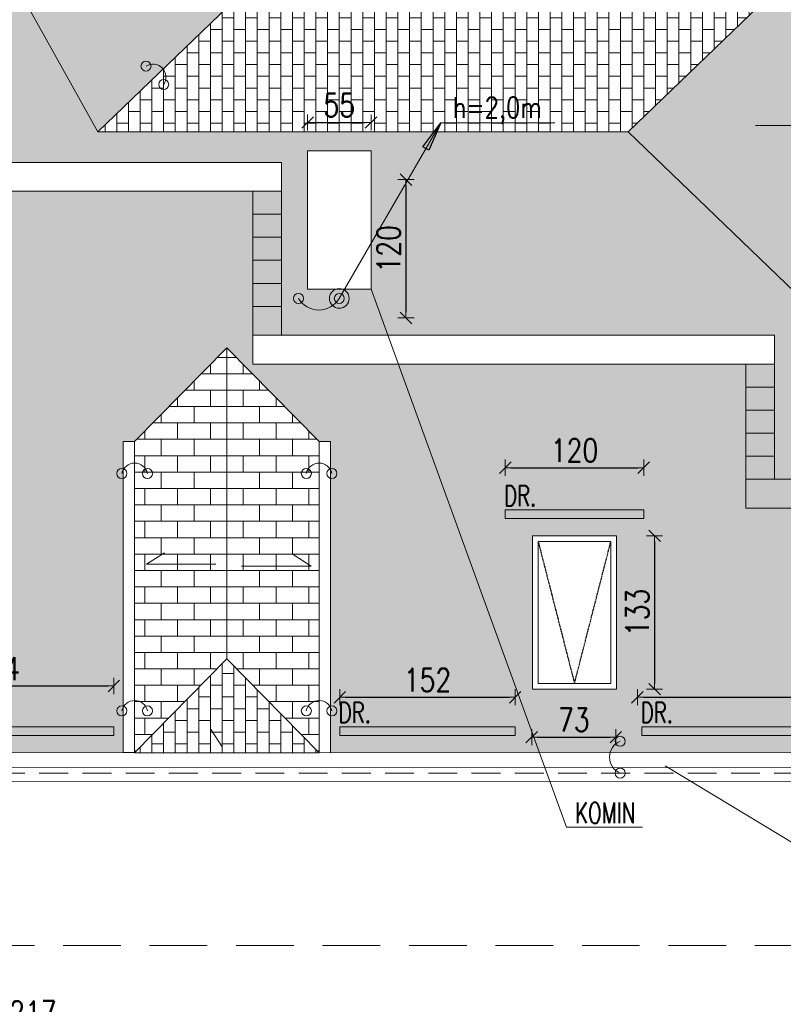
# Model space of a CAD drawing. Header units: millimetres. Extents: x 5973 to 39040, y 4443 to 37727.
# Tile 47 of 52: x 17970 to 18633, y 21059 to 21913. Entities that reach past the tile are written whole.
import ezdxf
from ezdxf.enums import TextEntityAlignment as Align

# ---------------------------------------------------------------- set-up
doc = ezdxf.new("R2010")
doc.units = ezdxf.units.MM
for name, pattern in [('DASHDOT', [1, 0.5, -0.25, 0, -0.25]), ('DASHED', [0.75, 0.5, -0.25]), ('HIDDEN', [0.375, 0.25, -0.125])]:
    doc.linetypes.add(name, pattern=pattern)
for name, color, linetype, lineweight in [('!MODUS_OPIS', 3, 'Continuous', 13), ('Cienka', 3, 'Continuous', 9), ('E_0', 4, 'Continuous', 15), ('Widok', 1, 'Continuous', 15), ('WYMIAROWANIE', 1, 'Continuous', 18)]:
    doc.layers.add(name, color=color, linetype=linetype, lineweight=lineweight)
for name, color, linetype in [('E_ODN', 1, 'Continuous'), ('INSTALACJA ODGROMOWA', 7, 'Continuous'), ('OSIE', 1, 'DASHDOT')]:
    doc.layers.add(name, color=color, linetype=linetype)
doc.styles.add('TXT', font='simplex.shx', dxfattribs={"width": 0.8})
doc.dimstyles.new('DIM100', dxfattribs={"dimscale": 5, "dimtxt": 4, "dimasz": 1, "dimexe": 0, "dimexo": 0, "dimgap": 1, "dimtad": 1, "dimdec": 4, "dimrnd": 0.5, "dimdsep": 46, "dimtxsty": 'TXT', "dimblk1": 'TICK1', "dimblk2": 'TICK1', "dimsah": 1, "dimcen": 0, "dimse1": 1, "dimse2": 1, "dimclrd": 1, "dimclre": 7, "dimclrt": 9, "dimadec": 0, "dimazin": 0, "dimtfac": 1, "dimtdec": 4, "dimtmove": 2, "dimatfit": 3, "dimldrblk": 'TICK1', "dimfxl": 1, "dimtolj": 1, "dimarcsym": 0})
pattern_1 = [(90, (0.04, 0), (-10.16, 6e-16), []), (180, (0.04, 0), (-10.16, -10.16), [10.16, -10.16])]

# ---------------------------------------------------------------- blocks, each defined once
blk = doc.blocks.new('TICK1')
at = {"color": 2}
blk.add_line((-1, -1), (1, 1), dxfattribs=at)
at = {"color": 0}
for p, q in [((0, 0), (-1, 0)), ((0, -1.4), (0, 1.4))]:
    blk.add_line(p, q, dxfattribs=at)
blk = doc.blocks.new('*D170')
at = {"layer": 'Defpoints', "color": 0, "transparency": 16777216}
for p in [(19223.58, 21252.43), (16986.81, 21107.63), (19341.82, 21107.63)]:
    blk.add_point(p, dxfattribs=at)
at = {"layer": 'WYMIAROWANIE', "color": 1, "lineweight": -2, "transparency": 16777216}
blk.add_line((19341.82, 21247.43), (19341.82, 21112.63), dxfattribs=at)
at = {"layer": 'WYMIAROWANIE', "color": 1, "lineweight": -2, "transparency": 16777216, "xscale": 5, "yscale": 5, "zscale": 5}
for p, rotation in [((19341.82, 21252.43), 90), ((19341.82, 21107.63), 270)]:
    blk.add_blockref('TICK1', p, dxfattribs=dict(at, rotation=rotation))
at = {"layer": 'WYMIAROWANIE', "color": 9, "transparency": 16777216, "insert": (19326.82, 21180.03), "char_height": 20, "attachment_point": 5, "rotation": 90, "style": 'TXT'}
blk.add_mtext('\\A1;145', dxfattribs=at)
blk = doc.blocks.new('*D171')
at = {"layer": 'Defpoints', "color": 0, "transparency": 16777216}
for p in [(16986.81, 21107.63), (16633.8, 20607.63), (19341.82, 20607.63)]:
    blk.add_point(p, dxfattribs=at)
at = {"layer": 'WYMIAROWANIE', "color": 1, "lineweight": -2, "transparency": 16777216}
blk.add_line((19341.82, 21102.63), (19341.82, 20612.63), dxfattribs=at)
at = {"layer": 'WYMIAROWANIE', "color": 1, "lineweight": -2, "transparency": 16777216, "xscale": 5, "yscale": 5, "zscale": 5}
for p, rotation in [((19341.82, 21107.63), 90), ((19341.82, 20607.63), 270)]:
    blk.add_blockref('TICK1', p, dxfattribs=dict(at, rotation=rotation))
at = {"layer": 'WYMIAROWANIE', "color": 9, "transparency": 16777216, "insert": (19326.82, 20857.63), "char_height": 20, "attachment_point": 5, "rotation": 90, "style": 'TXT'}
blk.add_mtext('\\A1;500', dxfattribs=at)
blk = doc.blocks.new('*D172')
at = {"layer": 'Defpoints', "color": 0, "transparency": 16777216}
for p in [(16650.02, 23125.66), (19382.26, 23125.66), (16650.02, 20607.63)]:
    blk.add_point(p, dxfattribs=at)
at = {"layer": 'WYMIAROWANIE', "color": 1, "lineweight": -2, "transparency": 16777216}
blk.add_line((19382.26, 20612.63), (19382.26, 23120.66), dxfattribs=at)
at = {"layer": 'WYMIAROWANIE', "color": 1, "lineweight": -2, "transparency": 16777216, "xscale": 5, "yscale": 5, "zscale": 5}
for p, rotation in [((19382.26, 23125.66), 90), ((19382.26, 20607.63), 270)]:
    blk.add_blockref('TICK1', p, dxfattribs=dict(at, rotation=rotation))
at = {"layer": 'WYMIAROWANIE', "color": 9, "transparency": 16777216, "insert": (19367.26, 21866.65), "char_height": 20, "attachment_point": 5, "rotation": 90, "style": 'TXT'}
blk.add_mtext('\\A1;2518', dxfattribs=at)
blk = doc.blocks.new('*D208')
at = {"layer": 'Defpoints', "color": 0, "transparency": 16777216}
for p in [(19082.93, 21252.43), (16866.15, 21088.66), (19083.51, 21040.1)]:
    blk.add_point(p, dxfattribs=at)
at = {"layer": 'WYMIAROWANIE', "color": 1, "lineweight": -2, "transparency": 16777216}
blk.add_line((16871.3, 21033.97), (19078.51, 21040.09), dxfattribs=at)
at = {"layer": 'WYMIAROWANIE', "color": 1, "lineweight": -2, "transparency": 16777216, "xscale": 5, "yscale": 5, "zscale": 5}
for p, rotation in [((16866.3, 21033.96), 180.1587716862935), ((19083.51, 21040.1), 0.1587716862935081)]:
    blk.add_blockref('TICK1', p, dxfattribs=dict(at, rotation=rotation))
at = {"layer": 'WYMIAROWANIE', "color": 9, "transparency": 16777216, "insert": (17974.86, 21052.03), "char_height": 20, "attachment_point": 5, "rotation": 0.15877, "style": 'TXT'}
blk.add_mtext('\\A1;2217', dxfattribs=at)
blk = doc.blocks.new('*D233')
at = {"layer": 'Defpoints', "color": 0, "transparency": 16777216}
for p in [(18414.28, 21317.06), (18487.28, 21317.06), (18487.28, 21291.01)]:
    blk.add_point(p, dxfattribs=at)
at = {"layer": 'WYMIAROWANIE', "color": 1, "lineweight": -2, "transparency": 16777216}
blk.add_line((18419.28, 21291.01), (18482.28, 21291.01), dxfattribs=at)
at = {"layer": 'WYMIAROWANIE', "color": 1, "lineweight": -2, "transparency": 16777216, "xscale": 5, "yscale": 5, "zscale": 5, "rotation": 180}
blk.add_blockref('TICK1', (18414.28, 21291.01), dxfattribs=at)
at = {"layer": 'WYMIAROWANIE', "color": 1, "lineweight": -2, "transparency": 16777216, "xscale": 5, "yscale": 5, "zscale": 5}
blk.add_blockref('TICK1', (18487.28, 21291.01), dxfattribs=at)
at = {"layer": 'WYMIAROWANIE', "color": 9, "transparency": 16777216, "insert": (18450.78, 21306.01), "char_height": 20, "attachment_point": 5, "style": 'TXT'}
blk.add_mtext('\\A1;73', dxfattribs=at)
blk = doc.blocks.new('*D234')
at = {"layer": 'Defpoints', "color": 0, "transparency": 16777216}
for p in [(18500.08, 21465.66), (18499.45, 21332.66), (18520.86, 21332.66)]:
    blk.add_point(p, dxfattribs=at)
at = {"layer": 'WYMIAROWANIE', "color": 1, "lineweight": -2, "transparency": 16777216}
blk.add_line((18520.86, 21460.66), (18520.86, 21337.66), dxfattribs=at)
at = {"layer": 'WYMIAROWANIE', "color": 1, "lineweight": -2, "transparency": 16777216, "xscale": 5, "yscale": 5, "zscale": 5}
for p, rotation in [((18520.86, 21465.66), 90), ((18520.86, 21332.66), 270)]:
    blk.add_blockref('TICK1', p, dxfattribs=dict(at, rotation=rotation))
at = {"layer": 'WYMIAROWANIE', "color": 9, "transparency": 16777216, "insert": (18505.86, 21399.16), "char_height": 20, "attachment_point": 5, "rotation": 90, "style": 'TXT'}
blk.add_mtext('\\A1;133', dxfattribs=at)
blk = doc.blocks.new('*D235')
at = {"layer": 'Defpoints', "color": 0, "transparency": 16777216}
for p in [(18219.91, 21844.83), (18274.91, 21844.83), (18274.91, 21824.27)]:
    blk.add_point(p, dxfattribs=at)
at = {"layer": 'WYMIAROWANIE', "color": 1, "lineweight": -2, "transparency": 16777216}
blk.add_line((18224.91, 21824.27), (18269.91, 21824.27), dxfattribs=at)
at = {"layer": 'WYMIAROWANIE', "color": 1, "lineweight": -2, "transparency": 16777216, "xscale": 5, "yscale": 5, "zscale": 5, "rotation": 180}
blk.add_blockref('TICK1', (18219.91, 21824.27), dxfattribs=at)
at = {"layer": 'WYMIAROWANIE', "color": 1, "lineweight": -2, "transparency": 16777216, "xscale": 5, "yscale": 5, "zscale": 5}
blk.add_blockref('TICK1', (18274.91, 21824.27), dxfattribs=at)
at = {"layer": 'WYMIAROWANIE', "color": 9, "transparency": 16777216, "insert": (18247.41, 21839.27), "char_height": 20, "attachment_point": 5, "style": 'TXT'}
blk.add_mtext('\\A1;55', dxfattribs=at)
blk = doc.blocks.new('*D237')
at = {"layer": 'Defpoints', "color": 0, "transparency": 16777216}
for p in [(18188.37, 21774.66), (18197.33, 21654.66), (18305.22, 21654.66)]:
    blk.add_point(p, dxfattribs=at)
at = {"layer": 'WYMIAROWANIE', "color": 1, "lineweight": -2, "transparency": 16777216}
blk.add_line((18305.22, 21769.66), (18305.22, 21659.66), dxfattribs=at)
at = {"layer": 'WYMIAROWANIE', "color": 1, "lineweight": -2, "transparency": 16777216, "xscale": 5, "yscale": 5, "zscale": 5}
for p, rotation in [((18305.22, 21774.66), 90), ((18305.22, 21654.66), 270)]:
    blk.add_blockref('TICK1', p, dxfattribs=dict(at, rotation=rotation))
at = {"layer": 'WYMIAROWANIE', "color": 9, "transparency": 16777216, "insert": (18290.22, 21714.66), "char_height": 20, "attachment_point": 5, "rotation": 90, "style": 'TXT'}
blk.add_mtext('\\A1;120', dxfattribs=at)
blk = doc.blocks.new('E_PUSZKA')
at = {"layer": 'E_0', "color": 3}
blk.add_circle((0, 0), 4.35, dxfattribs=at)
blk = doc.blocks.new('E_STRZ_GORA')
at = {"layer": 'E_ODN'}
for p, q in [((-20.6, -27.7), (0, 0)), ((0, 0), (-13.7, -31.7)), ((-13.7, -31.7), (-20.6, -27.7))]:
    blk.add_line(p, q, dxfattribs=at)
blk.add_solid([(-13.7, -31.7), (-20.6, -27.7), (0, 0), (-20.6, -27.7)], dxfattribs=at)
blk = doc.blocks.new('ODGROMÓWKA')
at = {"layer": '!MODUS_OPIS', "ltscale": 0.7}
for p, q in [((5651.85, 13260.21), (5563.92, 13107.9)), ((5750.97, 13260.21), (5651.85, 13260.21))]:
    blk.add_line(p, q, dxfattribs=at)
at = {"layer": 'E_0', "color": 2, "linetype": 'HIDDEN', "ltscale": 100}
blk.add_line((3803.69, 12696.27), (6393.44, 12696.04), dxfattribs=at)
at = {"layer": 'E_0', "color": 3, "linetype": 'DASHED', "ltscale": 100}
blk.add_lwpolyline([(2839.42, 12062.61), (2839.42, 13362.27), (2778.42, 13362.27), (2778.42, 14503.27), (3540.42, 14503.27), (3540.42, 14633.7), (5284.42, 14633.7), (5284.42, 14503.27), (6039.42, 14503.27), (6039.42, 13917.26), (6499.55, 13917.22), (6499.43, 12546.33), (4282.66, 12546.53), (4282.66, 12425.51), (3909.67, 12425.51), (3909.66, 12062.6)], dxfattribs=at)
at = {"layer": 'E_0', "color": 1}
blk.add_circle((5563.92, 13107.9), 8.54, dxfattribs=at)
at = {"layer": 'E_0'}
for centre, radius, start, end in [((5402.26, 13299.89), 11.33, 325.60735, 121.98898), ((5546.21, 13118.38), 20.58, 210.59141, 329.40859), ((5386.41, 12953.68), 11.33, 11.80919, 168.19081), ((5546.41, 12953.68), 11.33, 11.80919, 168.19081), ((5386.41, 12747.69), 11.33, 11.80919, 168.19081), ((5546.41, 12747.69), 11.33, 11.80919, 168.19081), ((5813.17, 12709.88), 14.91, 112.27164, 247.72836)]:
    blk.add_arc(centre, radius, start, end, dxfattribs=at)
at = {"layer": '!MODUS_OPIS', "ltscale": 0.7, "xscale": 0.75, "yscale": 0.75, "zscale": 0.75}
blk.add_blockref('E_STRZ_GORA', (5651.85, 13260.21), dxfattribs=at)
at = {"layer": 'E_0'}
for p, rotation in [((5396.25, 13309.5), 313.7981669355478), ((5411.6, 13293.5), 313.7981669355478), ((5563.92, 13107.9), 180), ((5807.52, 12723.67), 89.99999999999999), ((5807.52, 12696.08), 89.99999999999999)]:
    blk.add_blockref('E_PUSZKA', p, dxfattribs=dict(at, rotation=rotation))
at = {"layer": 'E_0', "xscale": -1, "rotation": 180}
blk.add_blockref('E_PUSZKA', (5528.49, 13107.9), dxfattribs=at)
at = {"layer": 'E_0'}
for p in [(5375.32, 12956), (5397.5, 12956), (5535.32, 12956), (5557.5, 12956), (5375.32, 12750.01), (5397.5, 12750.01), (5535.32, 12750.01), (5557.5, 12750.01)]:
    blk.add_blockref('E_PUSZKA', p, dxfattribs=at)
at = {"layer": '!MODUS_OPIS', "ltscale": 0.7, "style": 'TXT', "width": 0.8}
blk.add_text('h=2,0m', height=18, dxfattribs=at).set_placement((5700.84, 13273.63), align=Align.MIDDLE_CENTER)
blk = doc.blocks.new('*D265')
at = {"layer": 'Defpoints', "color": 0, "transparency": 16777216}
for p in [(18511.41, 21524.78), (18391.41, 21488.16), (18511.41, 21488.16)]:
    blk.add_point(p, dxfattribs=at)
at = {"layer": 'WYMIAROWANIE', "color": 1, "lineweight": -2, "transparency": 16777216}
blk.add_line((18396.41, 21524.78), (18506.41, 21524.78), dxfattribs=at)
at = {"layer": 'WYMIAROWANIE', "color": 1, "lineweight": -2, "transparency": 16777216, "xscale": 5, "yscale": 5, "zscale": 5, "rotation": 180}
blk.add_blockref('TICK1', (18391.41, 21524.78), dxfattribs=at)
at = {"layer": 'WYMIAROWANIE', "color": 1, "lineweight": -2, "transparency": 16777216, "xscale": 5, "yscale": 5, "zscale": 5}
blk.add_blockref('TICK1', (18511.41, 21524.78), dxfattribs=at)
at = {"layer": 'WYMIAROWANIE', "color": 9, "transparency": 16777216, "insert": (18451.41, 21539.78), "char_height": 20, "attachment_point": 5, "style": 'TXT'}
blk.add_mtext('\\A1;120', dxfattribs=at)
blk = doc.blocks.new('*D274')
at = {"layer": 'Defpoints', "color": 0, "transparency": 16777216}
for p in [(18051.89, 21335.4), (17847.9, 21300.03), (18051.89, 21300.03)]:
    blk.add_point(p, dxfattribs=at)
at = {"layer": 'WYMIAROWANIE', "color": 1, "lineweight": -2, "transparency": 16777216}
blk.add_line((17852.9, 21335.4), (18046.89, 21335.4), dxfattribs=at)
at = {"layer": 'WYMIAROWANIE', "color": 1, "lineweight": -2, "transparency": 16777216, "xscale": 5, "yscale": 5, "zscale": 5, "rotation": 180}
blk.add_blockref('TICK1', (17847.9, 21335.4), dxfattribs=at)
at = {"layer": 'WYMIAROWANIE', "color": 1, "lineweight": -2, "transparency": 16777216, "xscale": 5, "yscale": 5, "zscale": 5}
blk.add_blockref('TICK1', (18051.89, 21335.4), dxfattribs=at)
at = {"layer": 'WYMIAROWANIE', "color": 9, "transparency": 16777216, "insert": (17949.9, 21350.4), "char_height": 20, "attachment_point": 5, "style": 'TXT'}
blk.add_mtext('\\A1;204', dxfattribs=at)
blk = doc.blocks.new('*D275')
at = {"layer": 'Defpoints', "color": 0, "transparency": 16777216}
for p in [(18999.92, 21325.6), (18505.94, 21290.23), (18999.92, 21290.23)]:
    blk.add_point(p, dxfattribs=at)
at = {"layer": 'WYMIAROWANIE', "color": 1, "lineweight": -2, "transparency": 16777216}
blk.add_line((18510.94, 21325.6), (18994.92, 21325.6), dxfattribs=at)
at = {"layer": 'WYMIAROWANIE', "color": 1, "lineweight": -2, "transparency": 16777216, "xscale": 5, "yscale": 5, "zscale": 5, "rotation": 180}
blk.add_blockref('TICK1', (18505.94, 21325.6), dxfattribs=at)
at = {"layer": 'WYMIAROWANIE', "color": 1, "lineweight": -2, "transparency": 16777216, "xscale": 5, "yscale": 5, "zscale": 5}
blk.add_blockref('TICK1', (18999.92, 21325.6), dxfattribs=at)
at = {"layer": 'WYMIAROWANIE', "color": 9, "transparency": 16777216, "insert": (18752.93, 21340.6), "char_height": 20, "attachment_point": 5, "style": 'TXT'}
blk.add_mtext('\\A1;494', dxfattribs=at)
blk = doc.blocks.new('*D276')
at = {"layer": 'Defpoints', "color": 0, "transparency": 16777216}
for p in [(18399.91, 21325.6), (18247.89, 21306.06), (18399.91, 21306.06)]:
    blk.add_point(p, dxfattribs=at)
at = {"layer": 'Widok', "color": 1, "lineweight": -2, "transparency": 16777216}
blk.add_line((18252.89, 21325.6), (18394.91, 21325.6), dxfattribs=at)
at = {"layer": 'Widok', "color": 1, "lineweight": -2, "transparency": 16777216, "xscale": 5, "yscale": 5, "zscale": 5, "rotation": 180}
blk.add_blockref('TICK1', (18247.89, 21325.6), dxfattribs=at)
at = {"layer": 'Widok', "color": 1, "lineweight": -2, "transparency": 16777216, "xscale": 5, "yscale": 5, "zscale": 5}
blk.add_blockref('TICK1', (18399.91, 21325.6), dxfattribs=at)
at = {"layer": 'Widok', "color": 9, "transparency": 16777216, "insert": (18323.9, 21340.6), "char_height": 20, "attachment_point": 5, "style": 'TXT'}
blk.add_mtext('\\A1;152', dxfattribs=at)

msp = doc.modelspace()

# ---------------------------------------------------------------- hatches: boundary and pattern name
at = {"layer": 'Cienka', "transparency": 33554483}
h = msp.add_hatch(dxfattribs=at)
h.set_pattern_fill('AR-B816', color=256, scale=0.07)
h.paths.add_polyline_path([(17987.90707, 22940.66483), (17987.90707, 22670.66483), (18067.90707, 22589.33174), (18067.90707, 22859.33174)])
h.paths.add_polyline_path([(18067.90707, 22859.33174), (18067.90707, 22589.33174), (18147.90707, 22670.66483), (18147.90707, 22940.66483)])
h.paths.add_polyline_path([(18517.90707, 22580.66483), (18517.90707, 22555.66483), (18517.90707, 22485.66483), (18542.90707, 22485.66483), (18542.90707, 22580.66483)])
h.paths.add_polyline_path([(18597.90707, 22355.58363), (18037.90707, 21816.16483), (17867.90707, 22120.66483), (17867.90707, 22240.66483), (18597.90707, 22940.66483)])
h.paths.add_polyline_path([(18849.53374, 21896.16483), (19057.90707, 21896.16483), (19057.90707, 21736.16483), (18849.53374, 21736.16483), (18849.53374, 21726.16483), (19057.92547, 21726.16483), (19057.92547, 21906.16483), (18849.53374, 21906.16483)])
h.paths.add_polyline_path([(18709.90707, 21611.87812), (18709.90707, 21684.66483), (18649.90707, 21684.66483), (18649.90707, 21669.69511), (18497.90707, 21816.16483), (19057.92547, 22355.49073), (19057.92547, 21277.43367), (19056.97911, 21277.43376)])
h.paths.add_polyline_path([(18419.90707, 22490.66483), (18359.90707, 22490.66483), (18359.90707, 22580.66483), (18419.90707, 22580.66483)], flags=16)
h.paths.add_polyline_path([(18542.90707, 22314.66483), (18409.90707, 22314.66483), (18409.90707, 22460.66483), (18542.90707, 22460.66483)], flags=16)
h.paths.add_polyline_path([(19057.90707, 21896.16483), (19057.90707, 21736.16483), (18849.53374, 21736.16483), (18768.20065, 21816.16483), (18849.53374, 21896.16483)], flags=16)
h.paths.add_polyline_path([(19002.90707, 22024.66483), (19002.90707, 21951.66483), (18869.90707, 21951.66483), (18869.90707, 22024.66483)], flags=16)
h.paths.add_polyline_path([(18869.90707, 21680.66483), (19002.90707, 21680.66483), (19002.90707, 21607.66483), (18869.90707, 21607.66483)], flags=16)
h.paths.add_polyline_path([(18414.90707, 22382.66483), (18537.90707, 22382.66483), (18537.90707, 22319.66483), (18414.90707, 22319.66483)], flags=0)
h.paths.add_polyline_path([(18414.90707, 22455.66483), (18537.90707, 22455.66483), (18537.90707, 22392.66483), (18414.90707, 22392.66483)], flags=0)
h.paths.add_polyline_path([(18874.90707, 22019.66483), (18997.90707, 22019.66483), (18997.90707, 21956.66483), (18874.90707, 21956.66483)], flags=0)
h.paths.add_polyline_path([(18997.90707, 21612.66483), (18874.90707, 21612.66483), (18874.90707, 21675.66483), (18997.90707, 21675.66483)], flags=0)
h.paths.add_polyline_path([(19057.90707, 21736.16483), (19057.90707, 21896.16483), (18976.57399, 21816.16483)], flags=0)
h = msp.add_hatch(dxfattribs=at)
h.set_pattern_fill('AR-B816', color=256, scale=0.05, angle=90)
h.set_pattern_definition(pattern_1)
h.paths.add_polyline_path([(18603.01822, 22279.66483), (18587.2856, 22254.66483), (18640.79544, 22254.66483), (18642.84197, 22257.42336), (18679.90707, 22257.42336), (18679.90707, 22279.66483), (18654.90707, 22279.66483)])
h.paths.add_polyline_path([(18603.01822, 22279.66483), (18524.90707, 22279.66483), (18524.90707, 22254.66483), (18587.2856, 22254.66483)])
h.paths.add_polyline_path([(18679.90707, 22304.66483), (18777.90707, 22304.66483), (18777.90707, 22329.66483), (18749.90707, 22329.66483), (18654.90707, 22329.66483), (18654.90707, 22304.66483)])
h.paths.add_polyline_path([(18597.90707, 22354.66483), (18597.90707, 22355.58363), (18037.90707, 21816.16483), (18497.90707, 21816.16483), (19057.06788, 22354.66483)])
h.paths.add_polyline_path([(18584.90707, 22113.16483), (18524.90707, 22113.16483), (18524.90707, 22233.16483), (18584.90707, 22233.16483)], flags=16)
h.paths.add_polyline_path([(18704.90707, 22166.66483), (18704.90707, 22299.66483), (18777.90707, 22299.66483), (18777.90707, 22166.66483)], flags=16)
h.paths.add_polyline_path([(18709.90707, 22171.66483), (18709.90707, 22294.66483), (18772.90707, 22294.66483), (18772.90707, 22171.66483)], flags=0)
h = msp.add_hatch(dxfattribs=at)
h.set_pattern_fill('AR-B816', color=256, scale=0.05, angle=90)
h.set_pattern_definition(pattern_1)
h.paths.add_polyline_path([(17649.90707, 21764.66483), (18197.40707, 21764.66483), (18197.40707, 21789.66483), (17649.90707, 21789.66483)])
h.paths.add_polyline_path([(18298.54254, 21614.66483), (18599.90707, 21614.66483), (18624.90707, 21614.66483), (18624.90707, 21639.66483), (18599.90707, 21639.66483), (18289.45197, 21639.66483)])
h.paths.add_polyline_path([(18298.54254, 21614.66483), (18289.45197, 21639.66483), (18197.40707, 21639.66483), (18172.40707, 21639.66483), (18172.40707, 21614.66483)])
h.paths.add_polyline_path([(17524.90707, 21764.66483), (17549.90707, 21764.66483), (17549.90707, 21789.66483), (16349.90707, 21789.66483), (16349.90707, 21764.66483)])
h.paths.add_polyline_path([(17524.90707, 21604.66483), (17524.90707, 21579.66483), (17549.90707, 21579.66483), (17674.90707, 21579.66483), (17674.90707, 21604.66483), (17649.90707, 21604.66483), (17549.90707, 21604.66483)])
h.paths.add_polyline_path([(16553.02423, 21547.51551), (16543.02423, 21547.51551), (16542.99991, 21277.66034), (16553.02423, 21277.65943)])
h.paths.add_polyline_path([(16722.99991, 21277.64411), (16723.0182, 21480.66483), (16721.40707, 21480.66483), (16721.40707, 21488.16483), (16723.01888, 21488.16483), (16723.02423, 21547.51551), (16713.02423, 21547.51551), (16713.02423, 21277.64501)])
h.paths.add_polyline_path([(16869.90482, 21547.51551), (16859.90482, 21547.51551), (16859.88049, 21277.63178), (16869.90482, 21277.63087)])
h.paths.add_polyline_path([(17039.88049, 21277.61555), (17039.90482, 21547.51551), (17029.90482, 21547.51551), (17029.90482, 21277.61645)])
h.paths.add_polyline_path([(17269.90482, 21547.51551), (17259.90482, 21547.51551), (17259.88049, 21277.59573), (17269.90482, 21277.59482)])
h.paths.add_polyline_path([(17439.88049, 21277.5795), (17439.90482, 21547.51551), (17429.90482, 21547.51551), (17429.90482, 21277.5804)])
h.paths.add_polyline_path([(17669.90482, 21547.51551), (17659.90482, 21547.51551), (17659.88049, 21277.55968), (17669.90482, 21277.55877)])
h.paths.add_polyline_path([(17839.88048, 21277.54345), (17839.90482, 21547.51551), (17829.90482, 21547.51551), (17829.90482, 21277.54435)])
h.paths.add_polyline_path([(18149.89512, 21277.51551), (18239.86966, 21277.5074), (18239.89399, 21547.51551), (18229.89399, 21547.51551), (18229.89399, 21277.51551)])
h.paths.add_polyline_path([(18069.89399, 21547.51551), (18059.89399, 21547.51551), (18059.86966, 21277.52363), (18069.89399, 21277.52272)])
h.paths.add_polyline_path([(16058.02649, 21833.66483), (16323.90707, 22240.66483), (17867.90707, 22240.66483), (17867.90707, 22120.66483), (18037.90707, 21816.16483), (18497.90707, 21816.16483), (18649.90707, 21669.69511), (18649.90707, 21564.66483), (18709.90707, 21564.66483), (18709.90707, 21611.87812), (19056.97911, 21277.43376), (16468.20403, 21277.66708)])
h.paths.add_polyline_path([(16633.02423, 21628.8486), (16713.02423, 21547.51551), (16713.02423, 21277.51551), (16553.02423, 21277.51551), (16553.02423, 21547.51551)])
h.paths.add_polyline_path([(16949.90482, 21628.8486), (17029.90482, 21547.51551), (17029.90482, 21277.51551), (16869.90482, 21277.51551), (16869.90482, 21547.51551)])
h.paths.add_polyline_path([(17349.90482, 21628.8486), (17429.90482, 21547.51551), (17429.90482, 21277.51551), (17269.90482, 21277.51551), (17269.90482, 21547.51551)])
h.paths.add_polyline_path([(17749.90482, 21628.8486), (17829.90482, 21547.51551), (17829.90482, 21277.51551), (17669.90482, 21277.51551), (17669.90482, 21547.51551)])
h.paths.add_polyline_path([(18149.89399, 21628.8486), (18229.89399, 21547.51551), (18229.89399, 21277.51551), (18069.89399, 21277.51551), (18069.89399, 21547.51551)])
h.paths.add_polyline_path([(18219.90707, 21679.66483), (18219.90707, 21799.66483), (18274.90707, 21799.66483), (18274.90707, 21679.66483)], flags=16)
h.paths.add_polyline_path([(16349.90707, 21839.66483), (16349.90707, 21939.66483), (16409.90707, 21939.66483), (16409.90707, 21839.66483)], flags=16)
h.paths.add_polyline_path([(16819.90707, 21839.66483), (16819.90707, 21959.66483), (16879.90707, 21959.66483), (16879.90707, 21839.66483)], flags=16)
h.paths.add_polyline_path([(17569.90707, 21649.66483), (17569.90707, 21769.66483), (17629.90707, 21769.66483), (17629.90707, 21649.66483)], flags=16)
h.paths.add_polyline_path([(16744.90707, 21332.66483), (16744.90707, 21465.66483), (16817.90707, 21465.66483), (16817.90707, 21332.66483)], flags=16)
h.paths.add_polyline_path([(17114.90707, 21332.66483), (17114.90707, 21465.66483), (17187.90707, 21465.66483), (17187.90707, 21332.66483)], flags=16)
h.paths.add_polyline_path([(17514.90707, 21332.66483), (17514.90707, 21465.66483), (17587.90707, 21465.66483), (17587.90707, 21332.66483)], flags=16)
h.paths.add_polyline_path([(18414.90707, 21332.66483), (18414.90707, 21465.66483), (18487.90707, 21465.66483), (18487.90707, 21332.66483)], flags=16)
h.paths.add_polyline_path([(16749.90707, 21337.66483), (16749.90707, 21460.66483), (16812.90707, 21460.66483), (16812.90707, 21337.66483)], flags=0)
h.paths.add_polyline_path([(17119.90707, 21337.66483), (17119.90707, 21460.66483), (17182.90707, 21460.66483), (17182.90707, 21337.66483)], flags=0)
h.paths.add_polyline_path([(17519.90707, 21337.66483), (17519.90707, 21460.66483), (17582.90707, 21460.66483), (17582.90707, 21337.66483)], flags=0)
h.paths.add_polyline_path([(18419.90707, 21337.66483), (18419.90707, 21460.66483), (18482.90707, 21460.66483), (18482.90707, 21337.66483)], flags=0)
h = msp.add_hatch(dxfattribs=at)
h.set_pattern_fill('AR-B816', color=256, scale=0.07)
h.paths.add_polyline_path([(18149.89399, 21358.8486), (18149.89399, 21628.8486), (18069.89399, 21547.51551), (18069.89399, 21277.51551)])
h.paths.add_polyline_path([(18229.89399, 21277.51551), (18229.89399, 21547.51551), (18149.89399, 21628.8486), (18149.89399, 21358.8486)])
h = msp.add_hatch(dxfattribs=at)
h.set_pattern_fill('AR-B816', color=256, scale=0.05, angle=90)
h.set_pattern_definition(pattern_1)
h.paths.add_polyline_path([(18229.89399, 21277.51551), (18149.89399, 21358.8486), (18069.89399, 21277.51551)])

# ---------------------------------------------------------------- linework, layer by layer
at = {"layer": '!MODUS_OPIS', "ltscale": 0.7}
for points in [[(18608.43021, 21821.66923), (18668.71278, 21821.66923), (18653.0142, 21831.71632)], [(18274.90707, 21679.66483), (18444.60831, 21212.96866), (18510.38267, 21212.96866)], [(18140.36435, 21440.94738), (18080.08178, 21440.94738), (18095.78036, 21450.99447)], [(18162.69763, 21439.31447), (18222.9802, 21439.31447), (18207.28162, 21449.36157)], [(18145.77813, 21342.76732), (18145.77813, 21282.48475), (18135.73104, 21298.18333)], [(18530.17659, 21266.13412), (18671.70332, 21180.35241), (18929.33489, 21180.35241)]]:
    msp.add_lwpolyline(points, dxfattribs=at)
at = {"layer": 'OSIE', "transparency": 33554687}
msp.add_lwpolyline([(18419.90707, 21460.66483), (18451.40707, 21337.66483), (18482.90707, 21460.66483)], dxfattribs=at)
at = {"layer": 'Widok'}
for p, q in [((18037.90707, 21816.16483), (18622.90707, 22379.66483)), ((18622.90707, 22379.66483), (18037.90707, 21816.16483)), ((18497.90707, 21816.16483), (19057.92547, 22355.49073)), ((19057.92547, 22355.49073), (18497.90707, 21816.16483)), ((18497.90707, 21816.16483), (18037.90707, 21816.16483)), ((18067.90707, 21816.16483), (18047.90707, 21816.16483)), ((18497.90707, 21816.16483), (18497.90707, 21816.16483)), ((18497.90707, 21816.16483), (18649.90707, 21669.69511)), ((18149.89399, 21628.8486), (18149.89399, 21358.8486)), ((18149.89399, 21628.8486), (18149.89399, 21358.8486))]:
    msp.add_line(p, q, dxfattribs=at)
for points in [[(16481.1459, 20632.63229), (16481.20286, 21264.66591), (19070.92547, 21264.4325), (19070.92547, 22368.01039)], [(16468.1459, 20632.63346), (16468.20403, 21277.66708), (19057.92547, 21277.43367), (19057.92547, 22355.49073)], [(17867.90707, 22240.66483), (17867.90707, 22120.66483), (18037.90707, 21816.16483)], [(18274.90707, 21679.66483), (18274.90707, 21679.66483), (18274.90707, 21799.66483), (18219.90707, 21799.66483), (18219.90707, 21679.66483), (18274.90707, 21679.66483)], [(18197.40707, 21789.66483), (17649.90707, 21789.66483), (17649.90707, 21629.66483)], [(18197.40707, 21764.66483), (18197.40707, 21789.66483)], [(18172.40707, 21764.66483), (17649.90707, 21764.66483), (17649.90707, 21604.66483)], [(17649.90707, 21764.66483), (18197.40707, 21764.66483), (18197.40707, 21639.66483)], [(18197.40707, 21764.66483), (18172.40707, 21764.66483), (18172.40707, 21684.66483), (18172.40707, 21639.66483), (18624.90707, 21639.66483), (18624.90707, 21614.66483), (18172.40707, 21614.66483), (18172.40707, 21639.66483)], [(18172.40707, 21764.66483), (18172.40707, 21744.66483), (18197.40707, 21744.66483)], [(18172.40707, 21744.66483), (18172.40707, 21724.66483), (18197.40707, 21724.66483)], [(18172.40707, 21724.66483), (18172.40707, 21704.66483), (18197.40707, 21704.66483)], [(18172.40707, 21704.66483), (18172.40707, 21684.66483), (18197.40707, 21684.66483)], [(18172.40707, 21684.66483), (18172.40707, 21664.66483), (18197.40707, 21664.66483)], [(18172.40707, 21664.66483), (18172.40707, 21639.66483), (18197.40707, 21639.66483)], [(18624.90707, 21639.66483), (18599.90707, 21639.66483)], [(18149.89399, 21628.8486), (18149.89399, 21628.8486), (18069.89399, 21547.51551), (18149.89399, 21628.8486), (18229.89399, 21547.51551)], [(18172.40707, 21614.66483), (18624.90707, 21614.66483), (18624.90707, 21514.66483)], [(18599.90707, 21614.66483), (18599.90707, 21594.66483), (18624.90707, 21594.66483)], [(18599.90707, 21614.66483), (18599.90707, 21559.66483), (18599.90707, 21514.66483), (18709.90707, 21514.66483)], [(18599.90707, 21594.66483), (18599.90707, 21574.66483), (18624.90707, 21574.66483)], [(18599.90707, 21574.66483), (18599.90707, 21554.66483), (18624.90707, 21554.66483)], [(18599.90707, 21554.66483), (18599.90707, 21534.66483), (18624.90707, 21534.66483)], [(18069.89399, 21547.51551), (18059.89399, 21547.51551), (18059.86966, 21277.52363)], [(18069.89399, 21277.51551), (18069.89399, 21547.51551)], [(18229.89399, 21277.51551), (18229.89399, 21547.51551)], [(18229.89399, 21547.51551), (18239.89399, 21547.51551), (18239.86966, 21277.5074)], [(18149.89399, 21358.8486), (18149.89399, 21537.22194)], [(18599.90707, 21534.66483), (18599.90707, 21514.66483), (18624.90707, 21514.66483)], [(18599.90707, 21514.66483), (18599.90707, 21489.66483), (18624.90707, 21489.66483)], [(18709.90707, 21489.66483), (18599.90707, 21489.66483), (18599.90707, 21514.66483)], [(18451.40707, 21480.66483), (18391.40707, 21480.66483), (18391.40707, 21488.16483), (18511.40707, 21488.16483), (18511.40707, 21480.66483), (18451.40707, 21480.66483)], [(18487.90707, 21332.66483), (18414.90707, 21332.66483), (18414.90707, 21465.66483), (18487.90707, 21465.66483), (18487.90707, 21332.66483)], [(18149.89399, 21358.8486), (18149.89399, 21358.8486), (18069.89399, 21277.51551), (18149.89399, 21358.8486), (18229.89399, 21277.51551)], [(17907.90482, 21292.5334), (17847.90482, 21292.5334), (17847.90482, 21300.0334), (18051.89399, 21300.0334), (18051.89399, 21292.5334), (17907.90482, 21292.5334)], [(18307.89399, 21292.5334), (18247.89399, 21292.5334), (18247.89399, 21300.0334), (18399.90707, 21300.0334), (18399.90707, 21292.5334), (18307.89399, 21292.5334)], [(18569.87708, 21292.5334), (18509.87708, 21292.5334), (18509.87708, 21300.0334), (19000.24665, 21300.0334), (19000.24665, 21292.5334), (18569.87708, 21292.5334)], [(18069.89399, 21277.52272), (18059.89399, 21277.52272)], [(18069.89399, 21277.51551), (18229.89399, 21277.51551)], [(16493.1459, 21252.66483), (19082.92547, 21252.43142)]]:
    msp.add_lwpolyline(points, dxfattribs=at)
msp.add_lwpolyline([(18482.90707, 21337.66483), (18419.90707, 21337.66483), (18419.90707, 21460.66483), (18482.90707, 21460.66483)], close=True, dxfattribs=at)

# ---------------------------------------------------------------- block references
at = {"layer": 'INSTALACJA ODGROMOWA'}
msp.add_blockref('ODGROMÓWKA', (12683.48703, 8563.71099), dxfattribs=at)

# ---------------------------------------------------------------- texts
at = {"layer": '!MODUS_OPIS', "ltscale": 0.7, "char_height": 18, "attachment_point": 3, "style": 'TXT'}
for s, insert in [('{\\W0.7;DR.}', (18418.28361, 21509.423)), ('{\\W0.7;DR.}', (18274.77053, 21321.29158)), ('{\\W0.7;DR.}', (18536.75361, 21321.29158)), ('{\\W0.7;KOMIN}', (18504.16197, 21234.21891))]:
    msp.add_mtext_dynamic_manual_height_columns(s, width=202.8482185, gutter_width=12.5, heights=[0], dxfattribs=dict(at, insert=insert))

# ---------------------------------------------------------------- dimensions: what is measured, and where the dimension line sits
at = {"layer": 'Widok'}
dim = msp.add_linear_dim(base=(18399.90707, 21325.5976), p1=(18247.89399, 21306.06413), p2=(18399.90707, 21306.06413), dimstyle='DIM100', dxfattribs=at)
dim.commit()
dim.dimension.update_dxf_attribs({"geometry": '*D276', "text_midpoint": (18323.90053, 21340.5976)})
at = {"layer": 'WYMIAROWANIE'}
for base, p1, p2, angle, picture, middle in [((19382.26049, 23125.66483), (16650.02299, 20607.63121), (16650.02299, 23125.66483), 90, '*D172', (19367.26049, 21866.64802)), ((18305.21658, 21654.66483), (18188.36907, 21774.66483), (18197.32832, 21654.66483), 90, '*D237', (18290.21658, 21714.66483)), ((18520.85765, 21332.66483), (18500.07669, 21465.66483), (18499.45169, 21332.66483), 90, '*D234', (18505.85765, 21399.16483)), ((19341.82469, 21107.63121), (19223.5764, 21252.43142), (16986.81161, 21107.63121), 90, '*D170', (19326.82469, 21180.03132)), ((19083.51385, 21040.10366), (16866.1459, 21088.66483), (19082.92547, 21252.43142), 180.15877169, '*D208', (17974.8641, 21052.03155)), ((19341.82469, 20607.63121), (16986.81161, 21107.63121), (16633.79683, 20607.63121), 90, '*D171', (19326.82469, 20857.63121))]:
    dim = msp.add_linear_dim(base=base, p1=p1, p2=p2, angle=angle, dimstyle='DIM100', override={"dimtxsty": 'TXT', "dimldrblk": 'TICK1'}, dxfattribs=at)
    dim.commit()
    dim.dimension.update_dxf_attribs({"geometry": picture, "text_midpoint": middle})
for base, p1, p2, picture, middle in [((18274.90707, 21824.27222), (18219.90707, 21844.83148), (18274.90707, 21844.83148), '*D235', (18247.40707, 21839.27222)), ((18511.40707, 21524.77772), (18391.40707, 21488.16483), (18511.40707, 21488.16483), '*D265', (18451.40707, 21539.77772)), ((18051.89399, 21335.39753), (17847.90482, 21300.0334), (18051.89399, 21300.0334), '*D274', (17949.8994, 21350.39753)), ((18999.92462, 21325.5976), (18505.93544, 21290.23348), (18999.92462, 21290.23348), '*D275', (18752.93003, 21340.5976)), ((18487.28207, 21291.01432), (18414.28207, 21317.06367), (18487.28207, 21317.06367), '*D233', (18450.78207, 21306.01432))]:
    dim = msp.add_linear_dim(base=base, p1=p1, p2=p2, dimstyle='DIM100', override={"dimtxsty": 'TXT', "dimldrblk": 'TICK1'}, dxfattribs=at)
    dim.commit()
    dim.dimension.update_dxf_attribs({"geometry": picture, "text_midpoint": middle})

doc.saveas('drawing.dxf')
